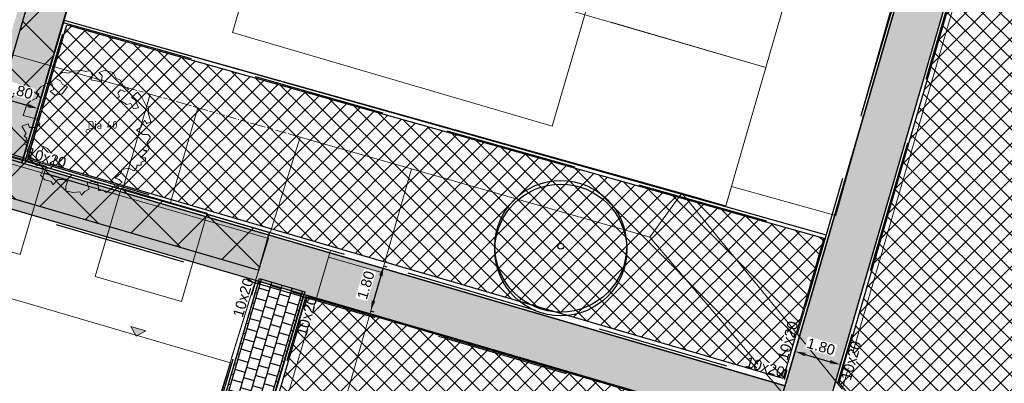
# Model space of a CAD drawing. Header units: metres. Extents: x 252743 to 254903, y 592696 to 593766.
# Tile 99 of 174: x 253896 to 253934, y 592910 to 592924. Entities that reach past the tile are written whole.
import ezdxf
from ezdxf.enums import TextEntityAlignment as Align
from ezdxf.lldxf.tags import DXFTag

# ---------------------------------------------------------------- set-up
doc = ezdxf.new("R2010")
doc.units = ezdxf.units.M
for name, pattern in [('DASHED', [19.05, 12.7, -6.35]), ('IMPORT-KG-KADASTRAAL-SO _2_', [0]), ('IMPORT-KG-PERCEEL-SO _2_', [0])]:
    doc.linetypes.add(name, pattern=pattern)
for name, color, linetype, lineweight in [('132034000_dwg', 8, 'Continuous', 5), ('ALGEMEEN WERKGRENS', 10, 'FENCELINE1', 50), ('B-BH-GR-BEPLANTING_CULTUUR_BODEMBEDEKKER-G', 250, 'Continuous', 18), ('B-BH-GR-BEPLANTING_CULTUUR_HEESTERS-G', 250, 'Continuous', 18), ('B-BH-KG-GRENS_KADASTRAAL-G', 250, 'IMPORT-KG-KADASTRAAL-SO _2_', 18), ('B-BH-KG-GRENS_PERCEEL-G', 250, 'IMPORT-KG-PERCEEL-SO _2_', 18), ('B-BH-VH-OPENVERHARDING-G', 250, 'Continuous', 18), ('B-WE-GR-BOOM-S1', 8, 'Continuous', 9), ('B-WE-GR-BOOM_STAMDIAMETER-T', 7, 'Continuous', 25), ('N-woningen', 1, 'Continuous', 0)]:
    doc.layers.add(name, color=color, linetype=linetype, lineweight=lineweight)
doc.layers.add('B-WE-KG-GRENS_PERCEEL-G', color=7, linetype='KG-PERCEEL-SO', lineweight=18, true_color=0x00a6ff)
for name, color, linetype in [('N-GR-ARC-GROENVOORZIENING-N', 82, 'Continuous'), ('N-GR-BOOM', 3, 'Continuous'), ('N-KL-NUTSSTROOK', 10, 'Continuous'), ('N-WB-ANTIWORTELSCHERM', 6, 'ZIGZAG'), ('N-WB-ARC-BETONTEGEL 30X30', 8, 'Continuous'), ('N-WB-BAND OPSLUITBAND 10x20', 7, 'DASHED'), ('N-WB-BAND TEKST 200', 7, 'Continuous'), ('N-WB-KANTVERHARDING', 2, 'Continuous'), ('N-WB-MAATVOERING-VERHARDINGEN', 7, 'Continuous')]:
    doc.layers.add(name, color=color, linetype=linetype)
doc.layers.get('0').freeze()
doc.styles.add('N_STANDARD 200', font='arial.ttf', dxfattribs={"height": 0.4})
doc.styles.add('NLCS-ISO', font='txt')
doc.styles.get("Standard").update_dxf_attribs({"font": 'simplex.shx'})
doc.linetypes.add('FENCELINE1', pattern='A,6.35,-2.54,[133,ltypeshp.shx,S=2.54,R=0,X=-2.54,Y=0],-2.54,25.4', length=36.83)
tags = doc.linetypes.add('KG-PERCEEL-SO', pattern='A,5.5,-2,["P",Standard,S=1.8,R=0,X=-0.5,Y=-0.9],-2,5.5,-2,[5,NLCS.SHX,S=0.75,R=0,X=0,Y=0],-2', length=19).pattern_tags.tags
tags[6] = DXFTag(74, 10)
doc.linetypes.add('ZIGZAG', pattern='A,0.00254,-5.08,[131,ltypeshp.shx,S=5.08,R=0,X=-5.08,Y=0],-10.16,[131,ltypeshp.shx,S=5.08,R=180,X=5.08,Y=0],-5.08', length=20.32254)
doc.dimstyles.new('N_DIMENSION 200', dxfattribs={"dimtxt": 0.4, "dimasz": 0.4, "dimexe": 0.125, "dimexo": 0.125, "dimgap": 0.25, "dimtad": 1, "dimzin": 3, "dimdsep": 46, "dimtxsty": 'N_STANDARD 200', "dimcen": 0, "dimazin": 3, "dimtfac": 1, "dimtix": 1, "dimtmove": 2, "dimatfit": 3, "dimfxl": 0.125, "dimfxlon": 1, "dimtfill": 1, "dimtolj": 1, "dimtzin": 0, "dimarcsym": 0})

# ---------------------------------------------------------------- blocks, each defined once
blk = doc.blocks.new('*D449')
at = {"layer": 'Defpoints', "color": 0, "transparency": 16777216}
for p in [(253909.989, 592914.887), (253909.485, 592913.159), (253909.485, 592913.159)]:
    blk.add_point(p, dxfattribs=at)
at = {"layer": 'N-WB-MAATVOERING-VERHARDINGEN', "color": 0, "lineweight": -2, "transparency": 16777216}
for p, q in [((253909.989, 592914.887), (253910.109, 592914.852)), ((253909.877, 592914.503), (253909.597, 592913.543)), ((253909.485, 592913.159), (253909.605, 592913.124))]:
    blk.add_line(p, q, dxfattribs=at)
at = {"layer": 'N-WB-MAATVOERING-VERHARDINGEN', "color": 0, "transparency": 16777216}
for points in [[(253909.813, 592914.522), (253909.941, 592914.485), (253909.989, 592914.887)], [(253909.533, 592913.562), (253909.661, 592913.525), (253909.485, 592913.159)]]:
    blk.add_solid(points, dxfattribs=at)
at = {"layer": 'N-WB-MAATVOERING-VERHARDINGEN', "color": 0, "transparency": 16777216, "insert": (253909.301, 592914.151), "char_height": 0.4, "attachment_point": 5, "rotation": 73.716, "style": 'N_STANDARD 200', "bg_fill": 3, "box_fill_scale": 1.1, "bg_fill_color": 256, "bg_fill_true_color": 13158600, "bg_fill_transparency": 0}
blk.add_mtext('\\A1;1.80', dxfattribs=at)
blk = doc.blocks.new('*D452')
at = {"layer": 'Defpoints', "color": 0, "transparency": 16777216}
for p in [(253925.717, 592911.61), (253927.445, 592911.107), (253927.445, 592911.107)]:
    blk.add_point(p, dxfattribs=at)
at = {"layer": 'N-WB-MAATVOERING-VERHARDINGEN', "color": 0, "lineweight": -2, "transparency": 16777216}
for p, q in [((253925.717, 592911.61), (253925.752, 592911.73)), ((253926.101, 592911.498), (253927.061, 592911.219)), ((253927.445, 592911.107), (253927.48, 592911.227))]:
    blk.add_line(p, q, dxfattribs=at)
at = {"layer": 'N-WB-MAATVOERING-VERHARDINGEN', "color": 0, "transparency": 16777216}
for points in [[(253926.12, 592911.562), (253926.082, 592911.434), (253925.717, 592911.61)], [(253927.08, 592911.283), (253927.043, 592911.155), (253927.445, 592911.107)]]:
    blk.add_solid(points, dxfattribs=at)
at = {"layer": 'N-WB-MAATVOERING-VERHARDINGEN', "color": 0, "transparency": 16777216, "insert": (253926.708, 592911.795), "char_height": 0.4, "attachment_point": 5, "rotation": 343.7844, "style": 'N_STANDARD 200', "bg_fill": 3, "box_fill_scale": 1.1, "bg_fill_color": 256, "bg_fill_true_color": 13158600, "bg_fill_transparency": 0}
blk.add_mtext('\\A1;1.80', dxfattribs=at)
blk = doc.blocks.new('*D514')
at = {"layer": 'Defpoints', "color": 0, "transparency": 16777216}
for p in [(253895.038, 592921.392), (253896.759, 592920.885), (253896.764, 592920.902)]:
    blk.add_point(p, dxfattribs=at)
at = {"layer": 'N-WB-MAATVOERING-VERHARDINGEN', "color": 0, "lineweight": -2, "transparency": 16777216}
for p, q in [((253895.043, 592921.409), (253895.078, 592921.529)), ((253895.427, 592921.296), (253896.38, 592921.015)), ((253896.764, 592920.902), (253896.799, 592921.022))]:
    blk.add_line(p, q, dxfattribs=at)
at = {"layer": 'N-WB-MAATVOERING-VERHARDINGEN', "color": 0, "transparency": 16777216}
for points in [[(253895.446, 592921.36), (253895.408, 592921.232), (253895.043, 592921.409)], [(253896.399, 592921.079), (253896.361, 592920.951), (253896.764, 592920.902)]]:
    blk.add_solid(points, dxfattribs=at)
at = {"layer": 'N-WB-MAATVOERING-VERHARDINGEN', "color": 0, "transparency": 16777216, "insert": (253896.032, 592921.591), "char_height": 0.4, "attachment_point": 5, "rotation": 343.583, "style": 'N_STANDARD 200', "bg_fill": 3, "box_fill_scale": 1.1, "bg_fill_color": 256, "bg_fill_true_color": 13158600, "bg_fill_transparency": 0}
blk.add_mtext('\\A1;1.80', dxfattribs=at)
blk = doc.blocks.new("'BOOM")
for centre, radius in [((0, 0), 2.8), ((0.002, -0.159), 2.8), ((0, 0), 0.126)]:
    blk.add_circle(centre, radius)
blk = doc.blocks.new('SGR-BOOM_06_ST')
at = {"linetype": 'Continuous', "flags": 128}
blk.add_lwpolyline([(2.698, 3.52), (2.53, 3.939), (2.197, 4.064), (1.945, 4.524), (1.273, 4.692), (0.855, 4.524), (1.108, 4.273), (1.064, 3.812), (0.228, 3.98), (0.352, 4.315), (0.184, 4.692), (-0.15, 4.609), (-0.486, 4.692), (-1.155, 4.65), (-1.491, 4.483), (-1.952, 4.565), (-2.539, 4.105), (-2.12, 3.896), (-1.994, 3.644), (-1.575, 3.435), (-1.994, 2.89), (-2.539, 2.766), (-2.915, 3.099), (-2.62, 3.217), (-2.873, 3.855), (-3.628, 3.435), (-4.004, 3.016), (-3.794, 2.848), (-4.004, 2.514), (-4.425, 2.346), (-4.717, 2.054), (-5.01, 1.214), (-3.88, 0.921), (-3.712, 0.544), (-4.004, 0.293), (-4.507, 0.293), (-4.602, 0.556), (-5.093, 0.376), (-4.758, -0.168), (-4.925, -0.377), (-4.717, -0.545), (-4.884, -1.006), (-4.532, -1.182), (-4.717, -1.551), (-4.424, -1.592), (-4.293, -1.707), (-4.619, -2.107), (-3.921, -2.682), (-3.668, -2.431), (-3.46, -1.97), (-3.627, -1.761), (-3.419, -1.174), (-3.124, -1.342), (-2.788, -1.761), (-2.496, -2.01), (-2.788, -2.808), (-3.419, -2.932), (-3.668, -3.394), (-3.333, -3.771), (-2.832, -3.897), (-2.769, -4.022), (-2.706, -4.148), (-2.328, -3.729), (-1.826, -3.729), (-1.575, -3.897), (-1.699, -4.273), (-1.699, -4.609), (-1.154, -4.736), (-0.61, -4.692), (-0.486, -4.945), (-0.233, -4.65), (0.101, -4.483), (-0.059, -4.007), (0.269, -3.896), (0.773, -4.023), (0.856, -4.609), (1.149, -4.565), (1.442, -4.736), (2.071, -4.232), (2.365, -4.356), (2.322, -4.147), (2.657, -3.98), (2.406, -3.728), (2.113, -3.644), (2.574, -3.226), (2.615, -2.975), (3.16, -2.848), (3.538, -3.058), (3.787, -2.807), (3.77, -2.633), (4.123, -2.633), (4.123, -2.387), (4.459, -2.263), (4.459, -2.054), (4.082, -2.054), (4.543, -1.591), (4.25, -1.425), (4.627, -1.55), (4.752, -1.257), (4.543, -0.921), (4.835, -0.461), (4.668, -0.252), (4.25, -0.252), (3.746, 0.085), (4.082, 0.294), (4.375, 0.838), (4.543, 0.589), (4.876, 0.713), (4.667, 1.425), (4.711, 1.886), (4.5, 1.97), (4.164, 2.64), (3.828, 3.013), (3.374, 2.604), (3.663, 2.431), (3.914, 1.802), (3.537, 1.718), (3.327, 2.136), (2.991, 2.054), (2.657, 2.305), (2.238, 2.514), (2.447, 2.682), (2.321, 2.932), (2.53, 3.184), (2.866, 3.059), (3.159, 3.227)], close=True, dxfattribs=at)
blk.add_circle((0, 0), 0.15)
at = {"layer": 'B-WE-GR-BOOM_STAMDIAMETER-T', "style": 'NLCS-ISO'}
blk.add_attdef('STAMDIAMETER', text='', height=0.3, dxfattribs=at).set_placement((0, 0), align=Align.BOTTOM_LEFT)
blk = doc.blocks.new('132034000_dwg_GWW-CAD Brk tekening 12A-1381409-Plot dakaanzicht')
at = {"layer": 'B-BH-KG-GRENS_KADASTRAAL-G', "color": 253, "linetype": 'Continuous', "lineweight": 9, "flags": 128}
for points in [[(253918681, 592924207), (253924601, 592922480), (253925827, 592926715), (253927054, 592930952)], [(253899391, 592929835), (253897761, 592924287), (253923069, 592917187), (253924601, 592922480)], [(253899864, 592917590), (253899680, 592917644), (253896993, 592918425)], [(253904167, 592911363), (253905582, 592915927), (253903163, 592916631)]]:
    blk.add_lwpolyline(points, dxfattribs=at)
at = {"layer": 'B-BH-KG-GRENS_PERCEEL-G', "color": 253, "linetype": 'Continuous', "lineweight": 9, "flags": 128}
for points in [[(253899391, 592929835), (253897761, 592924287), (253923069, 592917187), (253924601, 592922480), (253918681, 592924207)], [(253919920, 592928439), (253925827, 592926715), (253924601, 592922480), (253918681, 592924207)], [(253896993, 592918425), (253899680, 592917644), (253899864, 592917590)], [(253903163, 592916631), (253905582, 592915927), (253904167, 592911363)]]:
    blk.add_lwpolyline(points, dxfattribs=at)
blk = doc.blocks.new('132034000_dwg_GWW-CAD Bgt tekening 12A-1381416-Plot dakaanzicht')
at = {"layer": 'B-BH-GR-BEPLANTING_CULTUUR_BODEMBEDEKKER-G', "color": 253, "lineweight": 9}
for p, q in [((253903326, 592920804), (253903518, 592920749)), ((253903591, 592920728), (253903632, 592920716)), ((253903707, 592920695), (253903897, 592920640)), ((253903967, 592920620), (253904350, 592920511)), ((253904422, 592920490), (253904443, 592920484)), ((253904517, 592920463), (253904717, 592920406)), ((253904791, 592920385), (253904812, 592920378)), ((253904884, 592920358), (253905455, 592920194)), ((253905527, 592920174), (253905746, 592920111)), ((253905854, 592920080), (253906079, 592920016)), ((253906152, 592919995), (253906262, 592919963)), ((253906331, 592919944), (253906605, 592919865)), ((253906677, 592919845), (253906787, 592919813))]:
    blk.add_line(p, q, dxfattribs=at)
at = {"layer": 'B-BH-GR-BEPLANTING_CULTUUR_BODEMBEDEKKER-G', "color": 253, "lineweight": 9, "flags": 128}
for points in [[(253901839, 592917305), (253902878, 592920932), (253903256, 592920824)], [(253906787, 592919813), (253905649, 592916144), (253905622, 592916153), (253903228, 592916855)]]:
    blk.add_lwpolyline(points, dxfattribs=at)
at = {"layer": 'B-BH-GR-BEPLANTING_CULTUUR_HEESTERS-G', "color": 253, "lineweight": 9}
for p, q in [((253900179, 592921705), (253900551, 592921598)), ((253901052, 592921455), (253900016, 592917839)), ((253900626, 592921577), (253900805, 592921526)), ((253900884, 592921503), (253901052, 592921455))]:
    blk.add_line(p, q, dxfattribs=at)
at = {"layer": 'B-BH-GR-BEPLANTING_CULTUUR_HEESTERS-G', "color": 253, "lineweight": 9, "flags": 128}
for points in [[(253896370, 592918908), (253897398, 592922501), (253900116, 592921723)], [(253899864, 592917590), (253899736, 592917627), (253896999, 592918444)]]:
    blk.add_lwpolyline(points, dxfattribs=at)
for points in [[(253911050, 592918592), (253909916, 592914631), (253907875, 592915216), (253907949, 592915469), (253905649, 592916144), (253906787, 592919813)], [(253907192, 592908963), (253904727, 592900600), (253901799, 592890841), (253900609, 592891198), (253900734, 592891607), (253900788, 592891592), (253901179, 592893064), (253906160, 592909374), (253907875, 592915216), (253909916, 592914631), (253908210, 592908672)]]:
    blk.add_lwpolyline(points, close=True, dxfattribs=at)
at = {"layer": 'B-BH-VH-OPENVERHARDING-G', "color": 253, "lineweight": 9}
for p, q in [((253900551, 592921598), (253900179, 592921705)), ((253900805, 592921526), (253900626, 592921577)), ((253901700, 592921269), (253901568, 592921307)), ((253901978, 592921190), (253901778, 592921247)), ((253902630, 592921003), (253902054, 592921168)), ((253903518, 592920749), (253903326, 592920804)), ((253903632, 592920716), (253903591, 592920728)), ((253903897, 592920640), (253903707, 592920695)), ((253904350, 592920511), (253903967, 592920620)), ((253904443, 592920484), (253904422, 592920490)), ((253904717, 592920406), (253904517, 592920463)), ((253904812, 592920378), (253904791, 592920385)), ((253905455, 592920194), (253904884, 592920358)), ((253905746, 592920111), (253905527, 592920174)), ((253906079, 592920016), (253905854, 592920080)), ((253906262, 592919963), (253906152, 592919995)), ((253906605, 592919865), (253906331, 592919944))]:
    blk.add_line(p, q, dxfattribs=at)
at = {"layer": 'B-BH-VH-OPENVERHARDING-G', "color": 253, "lineweight": 9, "flags": 128}
for points in [[(253900116, 592921723), (253897398, 592922501), (253894899, 592923217), (253891342, 592924235), (253889323, 592924813), (253885237, 592925983), (253883074, 592926603), (253879325, 592927676), (253877594, 592928172), (253873508, 592929341), (253872259, 592929699), (253867548, 592931048), (253866752, 592931276), (253867347, 592933297), (253895886, 592925221), (253910847, 592976479), (253911058, 592976714), (253911405, 592977036), (253911784, 592977319), (253912191, 592977559), (253912623, 592977754), (253913072, 592977902), (253913535, 592978000), (253897761, 592924287)], [(253945210, 592970988), (253927524, 592910172), (253925805, 592912271), (253927137, 592916851), (253927278, 592916812), (253928329, 592920600), (253928235, 592920626), (253929677, 592925733), (253930288, 592927868), (253933431, 592938493), (253934018, 592938317), (253935224, 592942337), (253934603, 592942523), (253934683, 592942800), (253935062, 592942688), (253935937, 592945639), (253935543, 592945756), (253936035, 592947447), (253936778, 592947240), (253937790, 592950878), (253937089, 592951073), (253939979, 592961009)], [(253897761, 592924287), (253921390, 592917662), (253920157, 592915985), (253911050, 592918592), (253906787, 592919813), (253906677, 592919845)], [(253901493, 592921329), (253901052, 592921455), (253900884, 592921503)], [(253903256, 592920824), (253902878, 592920932), (253902702, 592920982)], [(253933611, 592900178), (253920157, 592915985), (253921390, 592917662), (253925805, 592912271), (253927524, 592910172)]]:
    blk.add_lwpolyline(points, dxfattribs=at)
blk.add_lwpolyline([(253921390, 592917662), (253923069, 592917187), (253923282, 592917921), (253927137, 592916851), (253925805, 592912271)], close=True, dxfattribs=at)
blk = doc.blocks.new('132034000_dwg-1357416-Plot dakaanzicht')
for name in ['132034000_dwg_GWW-CAD Brk tekening 12A-1381409-Plot dakaanzicht', '132034000_dwg_GWW-CAD Bgt tekening 12A-1381416-Plot dakaanzicht']:
    blk.add_blockref(name, (0, 0))

msp = doc.modelspace()

# ---------------------------------------------------------------- hatches: boundary and pattern name
at = {"layer": 'N-GR-ARC-GROENVOORZIENING-N'}
h = msp.add_hatch(dxfattribs=at)
h.set_pattern_fill('ANSI37', color=256, scale=0.15)
edge = h.paths.add_edge_path()
edge.add_line((253915.232, 592989.988), (253915.232, 592989.989))
edge.add_line((253915.232, 592989.989), (253915.892, 592992.237))
edge.add_line((253915.892, 592992.237), (253916.007, 592992.627))
edge.add_arc((253921.537, 592991.053), 5.75, 72.7341, 164.1214, ccw=False)
edge.add_line((253923.244, 592996.544), (253937.166, 592992.427))
edge.add_line((253937.166, 592992.427), (253944.309, 592990.145))
edge.add_line((253944.309, 592990.145), (253948.927, 592988.664))
edge.add_line((253948.927, 592988.664), (253958.954, 592985.449))
edge.add_line((253958.954, 592985.449), (253969.203, 592982.166))
edge.add_line((253969.203, 592982.166), (253979.223, 592978.96))
edge.add_line((253979.223, 592978.96), (253980.12, 592978.673))
edge.add_line((253980.12, 592978.673), (253979.506, 592976.752))
edge.add_line((253979.506, 592976.752), (253983.842, 592975.357))
edge.add_line((253983.842, 592975.357), (253986.945, 592972.231))
edge.add_line((253986.945, 592972.231), (253988.101, 592968.399))
edge.add_line((253988.101, 592968.399), (253984.282, 592966.235))
edge.add_line((253984.282, 592966.235), (253981.708, 592964.592))
edge.add_line((253981.708, 592964.592), (253980.027, 592963.192))
edge.add_line((253980.027, 592963.192), (253978.633, 592961.746))
edge.add_line((253978.633, 592961.746), (253976.561, 592959.37))
edge.add_line((253976.561, 592959.37), (253973.99, 592956.369))
edge.add_line((253973.99, 592956.369), (253973.29, 592955.184))
edge.add_line((253973.29, 592955.184), (253972.831, 592953.905))
edge.add_line((253972.831, 592953.905), (253972.213, 592952.27))
edge.add_line((253972.213, 592952.27), (253971.568, 592950.646))
edge.add_line((253971.568, 592950.646), (253970.891, 592949.035))
edge.add_line((253970.891, 592949.035), (253970.364, 592947.834))
edge.add_line((253970.364, 592947.834), (253970.004, 592947.038))
edge.add_line((253970.004, 592947.038), (253969.451, 592945.849))
edge.add_line((253969.451, 592945.849), (253969.073, 592945.062))
edge.add_line((253969.073, 592945.062), (253968.687, 592944.277))
edge.add_line((253968.687, 592944.277), (253968.095, 592943.108))
edge.add_line((253968.095, 592943.108), (253967.691, 592942.332))
edge.add_line((253967.691, 592942.332), (253966.864, 592940.793))
edge.add_line((253966.864, 592940.793), (253966.439, 592940.03))
edge.add_line((253966.439, 592940.03), (253965.791, 592938.89))
edge.add_line((253965.791, 592938.89), (253965.031, 592937.57))
edge.add_line((253965.031, 592937.57), (253964.462, 592936.602))
edge.add_line((253964.462, 592936.602), (253963.888, 592935.64))
edge.add_line((253963.888, 592935.64), (253963.306, 592934.681))
edge.add_line((253963.306, 592934.681), (253962.123, 592932.776))
edge.add_line((253962.123, 592932.776), (253961.404, 592931.649))
edge.add_line((253961.404, 592931.649), (253960.296, 592929.951))
edge.add_line((253960.296, 592929.951), (253958.728, 592927.626))
edge.add_line((253958.728, 592927.626), (253957.444, 592925.786))
edge.add_line((253957.444, 592925.786), (253957.019, 592925.118))
edge.add_line((253957.019, 592925.118), (253956.305, 592924.199))
edge.add_line((253956.305, 592924.199), (253955.137, 592922.614))
edge.add_line((253955.137, 592922.614), (253954.369, 592921.745))
edge.add_line((253954.369, 592921.745), (253952.927, 592919.759))
edge.add_line((253952.927, 592919.759), (253951.859, 592918.379))
edge.add_line((253951.859, 592918.379), (253950.159, 592916.331))
edge.add_line((253950.159, 592916.331), (253949.469, 592915.501))
edge.add_line((253949.469, 592915.501), (253948.459, 592914.284))
edge.add_line((253948.459, 592914.284), (253947.442, 592913.182))
edge.add_line((253947.442, 592913.182), (253946.875, 592912.568))
edge.add_line((253946.875, 592912.568), (253945.282, 592910.842))
edge.add_line((253945.282, 592910.842), (253944.581, 592910.083))
edge.add_line((253944.581, 592910.083), (253942.673, 592908.016))
edge.add_line((253942.673, 592908.016), (253942.415, 592907.737))
edge.add_line((253942.415, 592907.737), (253941.652, 592907.043))
edge.add_line((253941.652, 592907.043), (253940.611, 592906.097))
edge.add_line((253940.611, 592906.097), (253939.416, 592905.011))
edge.add_line((253939.416, 592905.011), (253938.208, 592903.914))
edge.add_line((253938.208, 592903.914), (253936.562, 592902.418))
edge.add_line((253936.562, 592902.418), (253935.058, 592901.052))
edge.add_line((253935.058, 592901.052), (253927.397, 592910.405))
edge.add_line((253927.397, 592910.405), (253944.969, 592970.826))
edge.add_line((253944.969, 592970.826), (253939.226, 592972.528))
edge.add_line((253939.226, 592972.528), (253942.143, 592981.882))
edge.add_line((253942.143, 592981.882), (253915.232, 592989.988))
h = msp.add_hatch(dxfattribs=at)
h.set_pattern_fill('ANSI37', color=256, scale=0.15)
h.paths.add_polyline_path([(253897.863, 592924.102), (253926.82, 592915.94), (253925.262, 592910.582), (253896.371, 592919.022)])
h = msp.add_hatch(dxfattribs=at)
h.set_pattern_fill('ANSI37', color=256, scale=0.15)
h.paths.add_polyline_path([(253843.254, 592866.39), (253853.893, 592903.071), (253862.479, 592900.495), (253877.365, 592896.03), (253899.883, 592889.275), (253907.067, 592913.71), (253926.666, 592907.984), (253933.25, 592899.945), (253931.537, 592898.456), (253928.392, 592895.92), (253922.959, 592891.938), (253917.17, 592888.141), (253913.032, 592885.588), (253908.798, 592883.193), (253906.648, 592882.056), (253904.477, 592880.962), (253902.286, 592879.908), (253900.456, 592879.071), (253898.936, 592878.407), (253896.481, 592877.35), (253894.332, 592876.474), (253893.083, 592875.975), (253890.188, 592874.902), (253887.804, 592874.087), (253884.202, 592872.947), (253883.275, 592872.682), (253880.616, 592871.944), (253878.363, 592871.363), (253875.922, 592870.704), (253871.467, 592869.617), (253867.183, 592868.72), (253863.614, 592868.078), (253862.439, 592867.889), (253860.539, 592867.593), (253857.782, 592867.237), (253854.871, 592866.954), (253852.363, 592866.757), (253850.495, 592866.635), (253845.154, 592866.426), (253844.205, 592866.408)])
edge = h.paths.add_edge_path(flags=16)
edge.add_line((253885.724, 592888.71), (253876.977, 592886.87))
edge.add_line((253876.977, 592886.87), (253867.413, 592885.006))
edge.add_line((253867.413, 592885.006), (253856.602, 592883.048))
edge.add_arc((253857.987, 592875.867), 7.313, 100.9129, 184.8035)
edge.add_arc((253853.295, 592875.66), 2.627, 188.881, 268.7456)
edge.add_line((253853.237, 592873.033), (253856.886, 592873.695))
edge.add_line((253856.886, 592873.695), (253862.169, 592874.743))
edge.add_line((253862.169, 592874.743), (253869.271, 592876.151))
edge.add_line((253869.271, 592876.151), (253878.995, 592878.079))
edge.add_line((253878.995, 592878.079), (253887.603, 592879.744))
edge.add_arc((253886.817, 592884.259), 4.583, 279.8743, 463.8029)
at = {"layer": 'N-KL-NUTSSTROOK'}
h = msp.add_hatch(dxfattribs=at)
h.set_pattern_fill('ANSI37', color=256, scale=0.5)
h.set_pattern_definition([(45, (69.3672, -28.7254), (-1.122532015, 1.122532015), []), (135, (69.3672, -28.7254), (-1.122532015, -1.122532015), [])])
h.paths.add_polyline_path([(253912.589, 592980.103), (253914.029, 592979.682), (253896.206, 592919.022), (253894.764, 592919.434)])
h = msp.add_hatch(dxfattribs=at)
h.set_pattern_fill('ANSI37', color=256, scale=0.5)
h.set_pattern_definition([(45, (-0.028, -0.096), (-1.122532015, 1.122532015), []), (135, (-0.028, -0.096), (-1.122532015, -1.122532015), [])])
h.paths.add_polyline_path([(253860.544, 592927.769), (253905.207, 592914.722), (253905.623, 592916.163), (253860.965, 592929.208)])
at = {"layer": 'N-WB-ARC-BETONTEGEL 30X30'}
h = msp.add_hatch(dxfattribs=at)
h.set_pattern_fill('AR-B88', color=256, scale=0.002, angle=73.7, style=0)
h.set_pattern_definition([(73.7, (253944.5554, 592969.94362), (-0.3900649, 0.114063), []), (163.7, (253944.5554, 592969.94362), (-0.44709635, -0.0809695), [0.4064, -0.4064])])
h.paths.add_polyline_path([(253894.436, 592919.327), (253896.152, 592918.825), (253913.335, 592977.315), (253914.074, 592979.822), (253912.92, 592980.163), (253912.354, 592978.246), (253911.767, 592978.419), (253911.106, 592976.084), (253911.388, 592976.002), (253910.219, 592972.033), (253909.93, 592972.114), (253909.795, 592971.636), (253910.083, 592971.552), (253909.94, 592971.078), (253909.119, 592968.297), (253908.976, 592967.802), (253908.688, 592967.883), (253908.551, 592967.402), (253908.84, 592967.321), (253908.697, 592966.847), (253907.877, 592964.05), (253907.741, 592963.569), (253907.447, 592963.652), (253907.304, 592963.172), (253907.611, 592963.091), (253906.498, 592959.337), (253906.206, 592959.42), (253906.066, 592958.94), (253906.355, 592958.859), (253905.249, 592955.108), (253904.962, 592955.192), (253904.826, 592954.709), (253905.112, 592954.628), (253904.006, 592950.878), (253903.72, 592950.962), (253903.576, 592950.478), (253903.875, 592950.399), (253902.633, 592946.168), (253902.333, 592946.248), (253902.469, 592946.729), (253902.755, 592946.648), (253901.519, 592942.413), (253901.234, 592942.497), (253901.097, 592942.013), (253901.384, 592941.932), (253900.278, 592938.184), (253899.992, 592938.267), (253899.854, 592937.789), (253900.148, 592937.706), (253899.035, 592933.951), (253898.752, 592934.031), (253898.606, 592933.552), (253898.905, 592933.473), (253897.792, 592929.72), (253897.512, 592929.804), (253897.375, 592929.318), (253897.656, 592929.238), (253896.715, 592926.077), (253896.545, 592925.49), (253896.263, 592925.572)])
h = msp.add_hatch(dxfattribs=at)
h.set_pattern_fill('AR-B88', color=256, scale=0.002, angle=73.7, style=0)
h.set_pattern_definition([(73.7, (253944.78337, 592970.7248), (-0.3900649, 0.114063), []), (163.7, (253944.78337, 592970.72481), (-0.44709635, -0.0809695), [0.4064, -0.4064])])
h.paths.add_polyline_path([(253944.783, 592970.725), (253927.231, 592910.372), (253926.558, 592908.068), (253924.829, 592908.568), (253925.364, 592910.396), (253942.555, 592969.508), (253943.066, 592971.234)])
h = msp.add_hatch(dxfattribs=at)
h.set_pattern_fill('AR-B88', color=256, scale=0.002, angle=163.7, style=0)
h.set_pattern_definition([(163.7, (253944.75533, 592970.62882), (-0.114063, -0.3900649), []), (253.7, (253944.75533, 592970.62882), (0.0809695, -0.44709635), [0.4064, -0.4064])])
h.paths.add_polyline_path([(253861.37, 592928.986), (253860.818, 592927.272), (253924.831, 592908.573), (253925.336, 592910.3)])
h = msp.add_hatch(dxfattribs=at)
h.set_pattern_fill('AR-B88', color=256, scale=0.002, angle=73.7, style=0)
h.paths.add_polyline_path([(253905.238, 592914.402), (253906.965, 592913.894), (253899.782, 592889.462), (253897.978, 592890.003), (253898.469, 592891.735), (253898.566, 592891.708)])
at = {"layer": 'N-woningen'}
h = msp.add_hatch(color=256, dxfattribs=at)
h.dxf.hatch_style = 1
h.paths.add_polyline_path([(253900.893, 592912.396), (253900.522, 592912.19), (253900.316, 592912.561)])

# ---------------------------------------------------------------- linework, layer by layer
at = {"layer": 'ALGEMEEN WERKGRENS', "ltscale": 0.3}
msp.add_lwpolyline([(253983.948, 592985.984), (253988.356, 592968.321, 0.128947), (253974.268, 592955.251), (253970.42, 592946.86, -0.083785), (253948.449, 592913.715, -0.090259), (253907.253, 592881.588, -0.15603), (253824.23, 592866.907), (253796.762, 592870.057), (253704.006, 592881.266), (253656.435, 592886.703), (253655.952, 592882.139), (253632.241, 592884.776), (253632.842, 592889.399), (253559.131, 592897.409), (253563.346, 592914.795), (253595.548, 592909.737), (253609.743, 592910.353), (253615.994, 592914.937), (253624.665, 592952.498), (253653.936, 592964.341), (253680.397, 593069.451), (253685.732, 593068.089)], format="xyb", dxfattribs=at)
at = {"layer": 'B-WE-KG-GRENS_PERCEEL-G', "ltscale": 0.5}
for points in [[(253924.601, 592922.48), (253923.069, 592917.187), (253897.761, 592924.287), (253899.391, 592929.835)], [(253899.391, 592929.835), (253924.601, 592922.48)], [(253925.827, 592926.715), (253924.601, 592922.48)], [(253893.842, 592919.342), (253899.68, 592917.644)], [(253899.68, 592917.644), (253905.582, 592915.927)], [(253905.582, 592915.927), (253903.739, 592909.981), (253901.274, 592901.618), (253898.498, 592891.831), (253892.479, 592893.637)]]:
    msp.add_lwpolyline(points, dxfattribs=at)
at = {"layer": 'N-GR-ARC-GROENVOORZIENING-N'}
for points in [[(253935.058, 592901.052), (253927.397, 592910.405), (253944.969, 592970.826)], [(253877.365, 592896.03), (253899.883, 592889.275), (253907.067, 592913.71), (253926.666, 592907.984), (253933.25, 592899.945), (253931.537, 592898.456), (253928.392, 592895.92), (253922.959, 592891.938), (253917.17, 592888.141), (253913.032, 592885.588), (253908.798, 592883.193), (253906.648, 592882.056), (253904.477, 592880.962), (253902.286, 592879.908), (253900.456, 592879.071), (253898.936, 592878.407), (253896.481, 592877.35), (253894.332, 592876.474)]]:
    msp.add_lwpolyline(points, dxfattribs=at)
msp.add_lwpolyline([(253897.863, 592924.102), (253926.82, 592915.94), (253925.262, 592910.582), (253896.371, 592919.022)], close=True, dxfattribs=at)
at = {"layer": 'N-KL-NUTSSTROOK'}
for points in [[(253912.589, 592980.103), (253914.029, 592979.682), (253896.206, 592919.022), (253894.764, 592919.434)], [(253860.544, 592927.769), (253905.207, 592914.722), (253905.623, 592916.163), (253860.965, 592929.208)]]:
    msp.add_lwpolyline(points, close=True, dxfattribs=at)
at = {"layer": 'N-WB-ANTIWORTELSCHERM', "ltscale": 0.2}
for p, q in [((253897.756, 592924.288), (253896.208, 592919.017)), ((253896.208, 592919.017), (253901.006, 592917.615))]:
    msp.add_line(p, q, dxfattribs=at)
at = {"layer": 'N-WB-ARC-BETONTEGEL 30X30'}
msp.add_lwpolyline([(253894.436, 592919.327), (253896.152, 592918.825), (253913.335, 592977.315)], dxfattribs=at)
for points in [[(253944.783, 592970.725), (253927.231, 592910.372), (253926.558, 592908.068), (253924.829, 592908.568), (253925.364, 592910.396), (253942.555, 592969.508), (253943.066, 592971.234)], [(253861.37, 592928.986), (253860.818, 592927.272), (253924.831, 592908.573), (253925.336, 592910.3)], [(253905.238, 592914.402), (253906.965, 592913.894), (253899.782, 592889.462), (253897.978, 592890.003), (253898.469, 592891.735), (253898.566, 592891.708)]]:
    msp.add_lwpolyline(points, close=True, dxfattribs=at)
at = {"layer": 'N-WB-BAND OPSLUITBAND 10x20', "ltscale": 0.4}
for p, q in [((253944.907, 592970.792), (253927.342, 592910.394)), ((253860.886, 592927.148), (253926.667, 592907.932)), ((253897.734, 592924.191), (253926.883, 592915.974)), ((253896.281, 592918.892), (253925.268, 592910.424))]:
    msp.add_line(p, q, dxfattribs=at)
for points in [[(253896.281, 592918.892), (253913.631, 592977.972)], [(253942.431, 592969.44), (253925.296, 592910.52)], [(253898.498, 592891.831), (253905.113, 592914.332)], [(253899.85, 592889.338), (253907.033, 592913.772)]]:
    msp.add_lwpolyline(points, dxfattribs=at)
at = {"layer": 'N-WB-KANTVERHARDING'}
for p, q in [((253944.783, 592970.725), (253927.197, 592910.255)), ((253860.914, 592927.244), (253926.695, 592908.028)), ((253897.761, 592924.287), (253896.152, 592918.825)), ((253897.761, 592924.287), (253926.91, 592916.07)), ((253896.152, 592918.825), (253925.336, 592910.3))]:
    msp.add_line(p, q, dxfattribs=at)
for points in [[(253897.761, 592924.287), (253914.029, 592979.682)], [(253942.555, 592969.508), (253925.364, 592910.396)], [(253898.566, 592891.706), (253905.209, 592914.304)], [(253899.754, 592889.366), (253906.937, 592913.8)]]:
    msp.add_lwpolyline(points, dxfattribs=at)
at = {"layer": 'N-woningen', "color": 6}
for points in [[(253919.15, 592974.813), (253904.207, 592923.807), (253916.423, 592920.228), (253931.366, 592971.234)], [(253862.743, 592923.304), (253904.129, 592911.18), (253901.301, 592901.525), (253859.915, 592913.65)]]:
    msp.add_lwpolyline(points, close=True, dxfattribs=at)
at = {"layer": 'N-woningen'}
for points in [[(253900.632, 592934.067), (253899.391, 592929.835), (253924.601, 592922.48), (253925.827, 592926.715), (253900.632, 592934.067)], [(253899.391, 592929.835), (253897.761, 592924.287), (253923.069, 592917.187), (253924.601, 592922.48), (253899.391, 592929.835)], [(253892.787, 592916.289), (253896.084, 592915.323), (253897.074, 592918.701), (253893.777, 592919.667)], [(253898.953, 592914.483), (253902.25, 592913.517), (253903.24, 592916.895), (253899.943, 592917.861)], [(253900.893, 592912.396), (253900.522, 592912.19), (253900.316, 592912.561)], [(253900.893, 592912.396), (253900.522, 592912.19), (253900.316, 592912.561)]]:
    msp.add_lwpolyline(points, close=True, dxfattribs=at)

# ---------------------------------------------------------------- block references
at = {"layer": '132034000_dwg', "color": 253, "lineweight": 9, "xscale": 0.001, "yscale": 0.001, "zscale": 0.001}
msp.add_blockref('132034000_dwg-1357416-Plot dakaanzicht', (0, 0), dxfattribs=at)
at = {"layer": 'B-WE-GR-BOOM-S1'}
ref = msp.add_blockref('SGR-BOOM_06_ST', (253898.673, 592920.038), dxfattribs=dict(at, xscale=0.4950000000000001, yscale=0.4950000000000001, zscale=0.4950000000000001))
ref.add_attrib('STAMDIAMETER', 'Dia 40', dxfattribs={"layer": 'B-WE-GR-BOOM_STAMDIAMETER-T', "height": 0.3, "style": 'NLCS-ISO'}).set_placement((253898.673, 592920.038), align=Align.BOTTOM_LEFT)
at = {"layer": 'N-GR-BOOM', "xscale": 0.9, "yscale": 0.9, "zscale": 0.9}
msp.add_blockref("'BOOM", (253916.757, 592915.635), dxfattribs=at)

# ---------------------------------------------------------------- next in the draw order: texts
at = {"layer": 'N-WB-BAND TEKST 200', "char_height": 0.4, "width": 0.58497, "attachment_point": 8, "style": 'N_STANDARD 200', "bg_fill": 3, "box_fill_scale": 1, "bg_fill_color": 256, "bg_fill_transparency": 0}
for insert, rotation in [((253897.04, 592918.828), 343.8116), ((253904.806, 592913.616), 73.982), ((253907.242, 592912.906), 73.982), ((253928.058, 592911.203), 73.8116), ((253924.515, 592910.814), 343.8116)]:
    msp.add_mtext('10x20', dxfattribs=dict(at, insert=insert, rotation=rotation))

# ---------------------------------------------------------------- next in the draw order: dimensions: what is measured, and where the dimension line sits
at = {"layer": 'N-WB-MAATVOERING-VERHARDINGEN'}
dim = msp.add_aligned_dim(p1=(253895.038, 592921.392), p2=(253896.759, 592920.885), distance=0.017, text='1.80', dimstyle='N_DIMENSION 200', override={"dimfxl": 0.0125}, dxfattribs=at)
dim.commit()
dim.dimension.update_dxf_attribs({"geometry": '*D514', "text_midpoint": (253896.032, 592921.591)})
dim = msp.add_aligned_dim(p1=(253909.989, 592914.887), p2=(253909.485, 592913.159), distance=0, dimstyle='N_DIMENSION 200', override={"dimfxl": 0.0125}, dxfattribs=at)
dim.commit()
dim.dimension.update_dxf_attribs({"geometry": '*D449', "text_midpoint": (253909.301, 592914.151)})

# ---------------------------------------------------------------- next in the draw order: texts
at = {"layer": 'N-WB-BAND TEKST 200', "insert": (253925.639, 592911.968), "char_height": 0.4, "width": 0.58497, "attachment_point": 8, "rotation": 73.8116, "style": 'N_STANDARD 200', "bg_fill": 3, "box_fill_scale": 1, "bg_fill_color": 256, "bg_fill_transparency": 0}
msp.add_mtext('10x20', dxfattribs=at)

# ---------------------------------------------------------------- next in the draw order: dimensions: what is measured, and where the dimension line sits
at = {"layer": 'N-WB-MAATVOERING-VERHARDINGEN'}
dim = msp.add_aligned_dim(p1=(253925.717, 592911.61), p2=(253927.445, 592911.107), distance=0, dimstyle='N_DIMENSION 200', override={"dimfxl": 0.0125}, dxfattribs=at)
dim.commit()
dim.dimension.update_dxf_attribs({"geometry": '*D452', "text_midpoint": (253926.708, 592911.795)})

doc.saveas('drawing.dxf')
